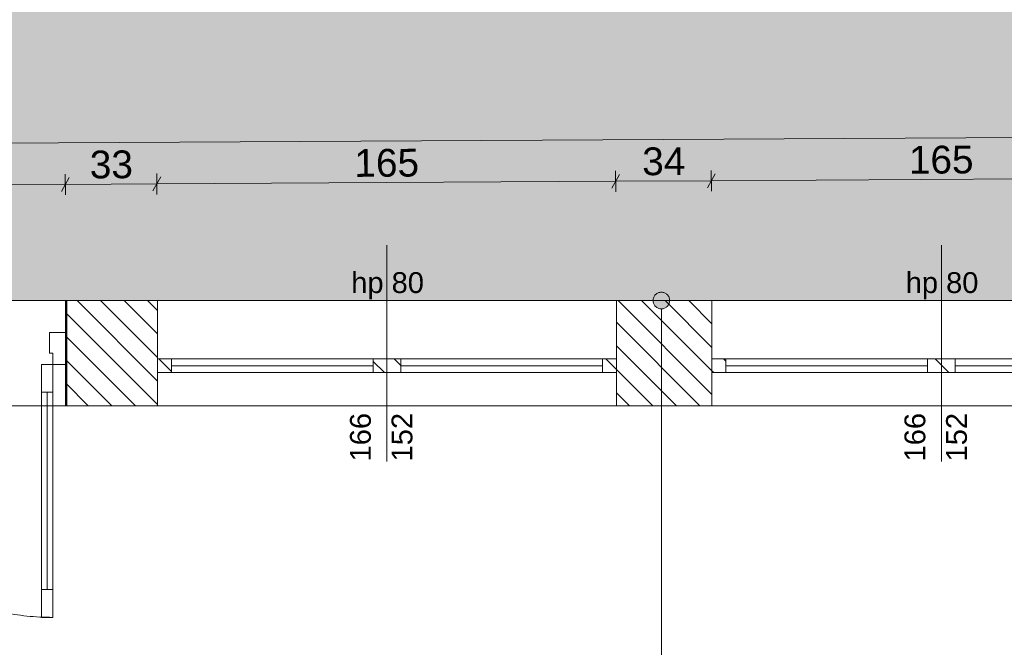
# Model space of a CAD drawing. Extents: x 180 to 6240, y 54 to 2910.
# Tile 3 of 17: x 712 to 1422, y 654 to 1106. Entities that reach past the tile are written whole.
import ezdxf
from ezdxf.xclip import XClip

# ---------------------------------------------------------------- set-up
doc = ezdxf.new("R2010")
doc.units = 0
doc.header["$MEASUREMENT"] = 0
doc.header["$XCLIPFRAME"] = 0
doc.linetypes.add('Przerywana długa', pattern=[78, 50, -28])
for name, color, linetype in [('280-A Dachy Powłoki', 7, 'Continuous'), ('300-W Płytki podłogi', 7, 'Continuous'), ('399-W Wymiary i opisy', 7, 'Continuous'), ('420-K Ściany', 7, 'Continuous'), ('460-K Stropy', 7, 'Continuous'), ('460-K Stropy - wymieniane warstwy', 7, 'Continuous'), ('820-G Rysunki Obrazki', 7, 'Continuous')]:
    doc.layers.add(name, color=color, linetype=linetype)
doc.styles.add('STYL_AUTOMATYCZNY_2', font='arial.ttf')
doc.styles.add('STYL_AUTOMATYCZNY_3', font='arial.ttf')
pattern_1 = [(135, (4271.063, -7264.17), (8.485281, 8.485281), [])]

# ---------------------------------------------------------------- blocks, each defined once
blk = doc.blocks.new('*X2')
at = {"layer": '300-W Płytki podłogi', "linetype": 'Continuous', "lineweight": 25}
blk.add_hatch(color=150, dxfattribs=at).paths.add_polyline_path([(361.16, 903.83), (4372.06, 903.83), (4372.06, 1531.83), (5174.06, 1531.83), (5174.06, 2343.83), (425.16, 2343.83), (425.16, 2301.83), (361.16, 2301.83)])
blk = doc.blocks.new('Rysunek_1_1', base_point=(4271.06, -7264.17))
at = {"layer": '420-K Ściany', "linetype": 'Continuous', "lineweight": 13}
h = blk.add_hatch(dxfattribs=at)
h.set_pattern_fill('Ściany_istniejące_0001', color=8, style=0, pattern_type=2)
h.set_pattern_definition(pattern_1)
h.paths.add_polyline_path([(811.06, 903.83), (745.06, 903.83), (745.06, 827.83), (811.06, 827.83)])
h = blk.add_hatch(dxfattribs=at)
h.set_pattern_fill('Ściany_istniejące_0001', color=8, style=0, pattern_type=2)
h.set_pattern_definition(pattern_1)
h.paths.add_polyline_path([(1142.06, 827.83), (1211.06, 827.83), (1211.06, 903.83), (1142.06, 903.83)])
h = blk.add_hatch(dxfattribs=at)
h.set_pattern_fill('Ściany_istniejące_0001', color=8, style=0, pattern_type=2)
h.set_pattern_definition(pattern_1)
h.paths.add_polyline_path([(811.06, 851.83), (821.06, 851.83), (821.06, 861.83), (811.06, 861.83)])
h = blk.add_hatch(dxfattribs=at)
h.set_pattern_fill('Ściany_istniejące_0001', color=8, style=0, pattern_type=2)
h.set_pattern_definition(pattern_1)
h.paths.add_polyline_path([(976.56, 861.83), (966.56, 861.83), (966.56, 851.83), (976.56, 851.83)])
h = blk.add_hatch(dxfattribs=at)
h.set_pattern_fill('Ściany_istniejące_0001', color=8, style=0, pattern_type=2)
h.set_pattern_definition(pattern_1)
h.paths.add_polyline_path([(976.56, 851.83), (986.56, 851.83), (986.56, 861.83), (976.56, 861.83)])
h = blk.add_hatch(dxfattribs=at)
h.set_pattern_fill('Ściany_istniejące_0001', color=8, style=0, pattern_type=2)
h.set_pattern_definition(pattern_1)
h.paths.add_polyline_path([(1142.06, 861.83), (1132.06, 861.83), (1132.06, 851.83), (1142.06, 851.83)])
h = blk.add_hatch(dxfattribs=at)
h.set_pattern_fill('Ściany_istniejące_0001', color=8, style=0, pattern_type=2)
h.set_pattern_definition(pattern_1)
h.paths.add_polyline_path([(1211.06, 851.83), (1221.06, 851.83), (1221.06, 861.83), (1211.06, 861.83)])
h = blk.add_hatch(dxfattribs=at)
h.set_pattern_fill('Ściany_istniejące_0001', color=8, style=0, pattern_type=2)
h.set_pattern_definition(pattern_1)
h.paths.add_polyline_path([(1376.56, 861.83), (1366.56, 861.83), (1366.56, 851.83), (1376.56, 851.83)])
h = blk.add_hatch(dxfattribs=at)
h.set_pattern_fill('Ściany_istniejące_0001', color=8, style=0, pattern_type=2)
h.set_pattern_definition(pattern_1)
h.paths.add_polyline_path([(1376.56, 851.83), (1386.56, 851.83), (1386.56, 861.83), (1376.56, 861.83)])
at = {"layer": '820-G Rysunki Obrazki', "linetype": 'Continuous', "lineweight": 13}
blk.add_hatch(color=154, dxfattribs=at).paths.add_polyline_path([(1168.54, 903.83), (1168.99, 901.53), (1170.3, 899.59), (1172.24, 898.29), (1174.54, 897.83), (1176.83, 898.29), (1178.78, 899.59), (1180.08, 901.53), (1180.54, 903.83), (1180.08, 906.13), (1178.78, 908.07), (1176.83, 909.37), (1174.54, 909.83), (1172.24, 909.37), (1170.3, 908.07), (1168.99, 906.13)])
at = {"layer": '280-A Dachy Powłoki', "color": 7, "linetype": 'Przerywana długa', "lineweight": 13, "ltscale": 0.2, "flags": 128}
blk.add_lwpolyline([(5174.06, 903.83), (258.16, 903.83)], dxfattribs=at)
at = {"layer": '300-W Płytki podłogi', "color": 150, "linetype": 'Continuous', "lineweight": 5, "ltscale": 0.2, "flags": 128}
blk.add_lwpolyline([(361.16, 903.83), (361.16, 2301.83), (425.16, 2301.83), (425.16, 2343.83), (5174.06, 2343.83), (5174.06, 1531.83), (4372.06, 1531.83), (4372.06, 903.83)], close=True, dxfattribs=at)
at = {"layer": '399-W Wymiary i opisy', "color": 154, "linetype": 'Continuous', "lineweight": 13, "ltscale": 0.2}
for p, q in [((4371.29, 1038.3), (360.29, 1015.3)), ((744.54, 995), (744.63, 980)), ((810.54, 995.38), (810.62, 980.38)), ((1138.71, 984.76), (1144.43, 994.79)), ((1141.53, 997.28), (1141.61, 982.28)), ((1207.71, 985.16), (1213.43, 995.19)), ((1210.52, 997.67), (1210.61, 982.67)), ((744.58, 987.5), (360.46, 985.3)), ((741.72, 982.48), (747.44, 992.52)), ((810.58, 987.88), (744.58, 987.5)), ((807.72, 982.86), (813.44, 992.9)), ((1141.57, 989.78), (810.58, 987.88)), ((1210.57, 990.17), (1141.57, 989.78)), ((1541.56, 992.07), (1210.57, 990.17))]:
    blk.add_line(p, q, dxfattribs=at)
at = {"layer": '420-K Ściany', "color": 7, "linetype": 'Continuous', "lineweight": 15, "ltscale": 0.2}
for p, q in [((976.56, 787.83), (976.56, 943.83)), ((1376.56, 787.83), (1376.56, 943.83))]:
    blk.add_line(p, q, dxfattribs=at)
at = {"layer": '420-K Ściany', "color": 7, "linetype": 'Continuous', "lineweight": 13, "ltscale": 0.2}
for p, q in [((745.06, 880.83), (745.06, 903.83)), ((811.06, 861.83), (811.06, 903.83)), ((1142.06, 903.83), (811.06, 903.83)), ((811.06, 861.83), (811.06, 903.83)), ((1142.06, 861.83), (1142.06, 903.83)), ((1142.06, 861.83), (1142.06, 903.83)), ((1211.06, 861.83), (1211.06, 903.83)), ((1542.06, 903.83), (1211.06, 903.83)), ((1211.06, 861.83), (1211.06, 903.83)), ((745.06, 857.83), (745.06, 880.83)), ((811.06, 851.83), (811.06, 861.83)), ((821.06, 861.83), (811.06, 861.83)), ((811.06, 851.83), (811.06, 861.83)), ((811.06, 851.83), (811.06, 861.83)), ((821.06, 851.83), (821.06, 861.83)), ((966.56, 861.83), (821.06, 861.83)), ((976.56, 861.83), (966.56, 861.83)), ((966.56, 861.83), (966.56, 851.83)), ((986.56, 861.83), (976.56, 861.83)), ((986.56, 851.83), (986.56, 861.83)), ((1132.06, 861.83), (986.56, 861.83)), ((1142.06, 861.83), (1132.06, 861.83)), ((1132.06, 861.83), (1132.06, 851.83)), ((1142.06, 851.83), (1142.06, 861.83)), ((1142.06, 851.83), (1142.06, 861.83)), ((1142.06, 851.83), (1142.06, 861.83)), ((1211.06, 851.83), (1211.06, 861.83)), ((1221.06, 861.83), (1211.06, 861.83)), ((1211.06, 851.83), (1211.06, 861.83)), ((1211.06, 851.83), (1211.06, 861.83)), ((1221.06, 851.83), (1221.06, 861.83)), ((1366.56, 861.83), (1221.06, 861.83)), ((1376.56, 861.83), (1366.56, 861.83)), ((1366.56, 861.83), (1366.56, 851.83)), ((1386.56, 861.83), (1376.56, 861.83)), ((1386.56, 851.83), (1386.56, 861.83)), ((1532.06, 861.83), (1386.56, 861.83)), ((727.46, 857.83), (727.46, 837.83)), ((735.46, 857.83), (727.46, 857.83)), ((735.46, 837.83), (735.46, 857.83)), ((745.06, 827.83), (745.06, 857.83)), ((966.56, 856.83), (821.06, 856.83)), ((1132.06, 856.83), (986.56, 856.83)), ((1366.56, 856.83), (1221.06, 856.83)), ((1532.06, 856.83), (1386.56, 856.83)), ((811.06, 827.83), (811.06, 851.83)), ((811.06, 851.83), (821.06, 851.83)), ((811.06, 827.83), (811.06, 851.83)), ((821.06, 851.83), (966.56, 851.83)), ((966.56, 851.83), (976.56, 851.83)), ((976.56, 851.83), (986.56, 851.83)), ((986.56, 851.83), (1132.06, 851.83)), ((1132.06, 851.83), (1142.06, 851.83)), ((1142.06, 827.83), (1142.06, 851.83)), ((1142.06, 827.83), (1142.06, 851.83)), ((1211.06, 827.83), (1211.06, 851.83)), ((1211.06, 851.83), (1221.06, 851.83)), ((1211.06, 827.83), (1211.06, 851.83)), ((1221.06, 851.83), (1366.56, 851.83)), ((1366.56, 851.83), (1376.56, 851.83)), ((1376.56, 851.83), (1386.56, 851.83)), ((1386.56, 851.83), (1532.06, 851.83)), ((727.46, 837.83), (735.46, 837.83)), ((731.46, 695.43), (731.46, 837.83)), ((1142.06, 827.83), (811.06, 827.83)), ((1542.06, 827.83), (1211.06, 827.83)), ((735.46, 695.43), (727.46, 695.43)), ((727.46, 695.43), (727.46, 675.43)), ((735.46, 675.43), (735.46, 695.43)), ((727.46, 675.43), (735.46, 675.43))]:
    blk.add_line(p, q, dxfattribs=at)
at = {"layer": '420-K Ściany', "color": 7, "linetype": 'Continuous', "lineweight": 50, "ltscale": 0.2}
for p, q in [((745.06, 880.83), (745.06, 903.83)), ((745.06, 857.83), (745.06, 880.83)), ((745.06, 857.83), (745.06, 880.83)), ((745.06, 827.83), (745.06, 857.83))]:
    blk.add_line(p, q, dxfattribs=at)
at = {"layer": '420-K Ściany', "color": 7, "linetype": 'Continuous', "lineweight": 20, "ltscale": 0.2}
for p, q in [((733.06, 865.83), (733.06, 880.83)), ((733.06, 880.83), (745.06, 880.83)), ((745.06, 880.83), (745.06, 857.83)), ((735.46, 865.83), (733.06, 865.83)), ((735.46, 857.83), (735.46, 865.83)), ((745.06, 857.83), (735.46, 857.83))]:
    blk.add_line(p, q, dxfattribs=at)
at = {"layer": '420-K Ściany', "color": 7, "linetype": 'Continuous', "lineweight": 13, "ltscale": 0.2, "flags": 128}
for points in [[(811.06, 903.83), (745.06, 903.83)], [(1211.06, 903.83), (1142.06, 903.83)], [(745.06, 827.83), (811.06, 827.83)], [(1142.06, 827.83), (1211.06, 827.83)]]:
    blk.add_lwpolyline(points, dxfattribs=at)
for points in [[(731.46, 695.43), (731.46, 837.83), (727.46, 837.83), (727.46, 695.43)], [(735.46, 695.43), (735.46, 837.83), (731.46, 837.83), (731.46, 695.43)]]:
    blk.add_lwpolyline(points, close=True, dxfattribs=at)
at = {"layer": '420-K Ściany', "color": 7, "linetype": 'Continuous', "lineweight": 13, "ltscale": 0.2}
blk.add_arc((735.46, 857.83), 182.4, 180, 270, dxfattribs=at)
at = {"layer": '460-K Stropy', "color": 7, "linetype": 'Continuous', "lineweight": 13, "ltscale": 0.2, "flags": 128}
blk.add_lwpolyline([(361.16, 297.99), (361.16, 827.83), (5174.06, 827.83), (5174.06, 743.83), (5297.96, 743.83)], dxfattribs=at)
at = {"layer": '460-K Stropy - wymieniane warstwy', "color": 94, "linetype": 'Continuous', "lineweight": 0, "ltscale": 0.2, "flags": 128}
blk.add_lwpolyline([(361.16, 903.83), (4372.06, 903.83), (4372.06, 1531.83), (5174.06, 1531.83), (5174.06, 2343.83), (4489.06, 2343.83), (361.16, 2343.83)], close=True, dxfattribs=at)
at = {"layer": '820-G Rysunki Obrazki', "color": 154, "linetype": 'Continuous', "lineweight": 13, "ltscale": 0.2}
blk.add_line((1174.54, 897.83), (1174.54, 415.3), dxfattribs=at)
blk.add_circle((1174.54, 903.83), 6, dxfattribs=at)
at = {"color": 7, "linetype": 'Continuous', "lineweight": 13, "ltscale": 0.2}
blk.add_blockref('*X2', (0, 0), dxfattribs=at)
at = {"layer": '399-W Wymiary i opisy', "color": 154, "linetype": 'Continuous', "lineweight": 13, "char_height": 20, "attachment_point": 7, "rotation": 0.32854, "style": 'STYL_AUTOMATYCZNY_2'}
for s, insert, width in [('\\A1;{\\pql;\\fArial|b0|i0|c238|p0;\\W1.000000;33}', (762.3, 991.6), 30.509), ('\\A1;{\\pql;\\fArial|b0|i0|c238|p0;\\W1.000000;165}', (953.17, 992.7), 45.7634), ('\\A1;{\\pql;\\fArial|b0|i0|c238|p0;\\W1.000000;34}', (1160.79, 993.89), 30.509), ('\\A1;{\\pql;\\fArial|b0|i0|c238|p0;\\W1.000000;165}', (1353.16, 994.99), 45.7634)]:
    blk.add_mtext(s, dxfattribs=dict(at, insert=insert, width=width))
at = {"layer": '420-K Ściany', "color": 7, "linetype": 'Continuous', "lineweight": 5, "char_height": 15, "attachment_point": 7, "style": 'STYL_AUTOMATYCZNY_3'}
for insert in [(950.82, 904.74), (1350.82, 904.74)]:
    blk.add_mtext('\\A1;{\\pql;\\pt0;\\fArial|b0|i0|c238|p0;\\W1.000000;hp 80\\fArial|b0|i0|c238|p0;\\W1.000000;\\A1{\\H.66x;\\S^  ;}\\fArial|b0|i0|c238|p0;\\W1.000000;\\fArial|b0|i0|c238|p0;\\W1.000000;}', dxfattribs=dict(at, insert=insert))
at = {"layer": '420-K Ściany', "color": 7, "linetype": 'Continuous', "lineweight": 5, "char_height": 15, "attachment_point": 7, "rotation": 90, "style": 'STYL_AUTOMATYCZNY_3'}
for s, insert in [('\\A1;{\\pql;\\pt0;\\fArial|b0|i0|c238|p0;\\W1.000000;166\\fArial|b0|i0|c238|p0;\\W1.000000;\\A1{\\H.66x;\\S^  ;}\\fArial|b0|i0|c238|p0;\\W1.000000;\\fArial|b0|i0|c238|p0;\\W1.000000;}', (969.31, 787.83)), ('\\A1;{\\pql;\\pt0;\\fArial|b0|i0|c238|p0;\\W1.000000;152\\fArial|b0|i0|c238|p0;\\W1.000000;\\A1{\\H.66x;\\S^  ;}\\fArial|b0|i0|c238|p0;\\W1.000000;\\fArial|b0|i0|c238|p0;\\W1.000000;}', (999.31, 787.83)), ('\\A1;{\\pql;\\pt0;\\fArial|b0|i0|c238|p0;\\W1.000000;166\\fArial|b0|i0|c238|p0;\\W1.000000;\\A1{\\H.66x;\\S^  ;}\\fArial|b0|i0|c238|p0;\\W1.000000;\\fArial|b0|i0|c238|p0;\\W1.000000;}', (1369.31, 787.83)), ('\\A1;{\\pql;\\pt0;\\fArial|b0|i0|c238|p0;\\W1.000000;152\\fArial|b0|i0|c238|p0;\\W1.000000;\\A1{\\H.66x;\\S^  ;}\\fArial|b0|i0|c238|p0;\\W1.000000;\\fArial|b0|i0|c238|p0;\\W1.000000;}', (1399.31, 787.83))]:
    blk.add_mtext(s, dxfattribs=dict(at, insert=insert))

msp = doc.modelspace()

# ---------------------------------------------------------------- block references
at = {"layer": '820-G Rysunki Obrazki', "color": 7, "linetype": 'Continuous', "lineweight": 13, "ltscale": 0.1}
ref = msp.add_blockref('Rysunek_1_1', (4271.06, -7264.17), dxfattribs=at)
XClip(ref).set_block_clipping_path([(239.3222180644, 297.9939572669), (5297.9618786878, 297.9939572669), (5297.9618786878, 2429.8300772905), (5076.0038870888, 2429.8300772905), (5076.0038870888, 2697.1691597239), (239.3222180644, 2697.1691597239)])

doc.saveas('drawing.dxf')
